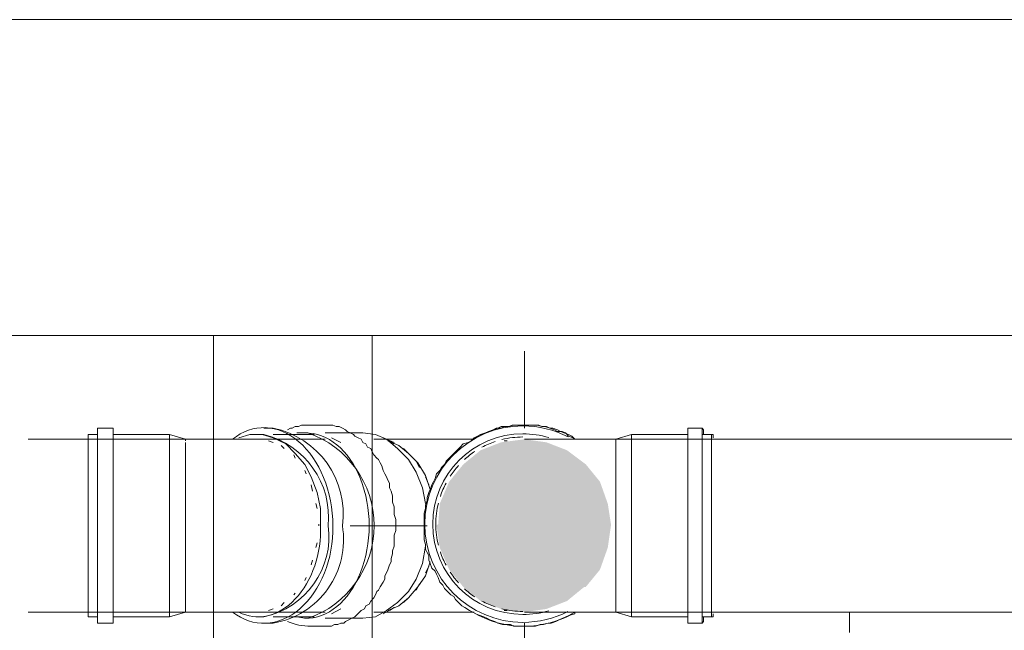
# Model space of a CAD drawing. Header units: millimetres. Extents: x 352 to 350573, y -22 to 37733.
# Tile 146 of 214: x 97730 to 98977, y 21887 to 22660. Entities that reach past the tile are written whole.
import ezdxf

# ---------------------------------------------------------------- set-up
doc = ezdxf.new("R2010")
doc.units = ezdxf.units.MM
for name, color, linetype, true_color in [('PDF$_83$-$Floor$Plan$-$В_Этаж$02_Сводный$A-DETL-MBND', 7, 'Continuous', 0xdd3700), ('PDF$_83$-$Floor$Plan$-$В_Этаж$02_Сводный$P-PIPE-CNTR', 150, 'Continuous', 0x007fff), ('PDF$_83$new_ifc_RVT-1-В_Этаж$02_Сводный$A-WALL', 7, 'Continuous', 0xdcdcdc)]:
    doc.layers.add(name, color=color, linetype=linetype, true_color=true_color)
doc.layers.add('PDF$_83$-$Floor$Plan$-$В_Этаж$02_Сводный$M-HVAC-DUCT-CNTR', color=5, linetype='Continuous')
doc.layers.add('PDF$_83$-$Floor$Plan$-$В_Этаж$02_Сводный$P-PIPE', color=3, linetype='Continuous')

msp = doc.modelspace()

# ---------------------------------------------------------------- linework, layer by layer
at = {"layer": 'PDF$_83$-$Floor$Plan$-$В_Этаж$02_Сводный$A-DETL-MBND', "lineweight": 0}
msp.add_lwpolyline([(97828.2, 21895.9), (97848.1, 21895.9), (97848.1, 22019.2), (97848.1, 22142.6), (97828.2, 22142.6), (97828.2, 22019.2)], close=True, dxfattribs=at)
for points in [[(98039.1, 21895.9), (98051, 21895.9, 0.414214), (98138.5, 22019.2, 0.3945), (98051, 22142.6), (98039.1, 22142.6)], [(98068.9, 21897.9, 0.10594), (98098.8, 21891.9), (98114.7, 21891.9), (98118.7, 21891.9), (98120.6, 21891.9), (98124.6, 21891.9), (98128.6, 21893.9), (98132.6, 21893.9), (98136.6, 21895.9), (98140.5, 21895.9), (98142.5, 21897.9), (98146.5, 21899.9), (98150.5, 21901.9), (98154.5, 21903.9), (98156.4, 21905.9), (98160.4, 21909.8), (98162.4, 21911.8), (98166.4, 21913.8), (98168.4, 21917.8), (98172.4, 21919.8), (98174.4, 21923.8), (98178.3, 21927.7), (98180.3, 21931.7), (98182.3, 21935.7), (98184.3, 21937.7), (98186.3, 21941.7), (98190.3, 21947.6), (98192.3, 21951.6), (98192.3, 21955.6), (98194.2, 21959.6), (98196.2, 21963.5), (98198.2, 21969.5), (98200.2, 21973.5), (98200.2, 21977.5), (98202.2, 21983.4), (98202.2, 21987.4), (98204.2, 21993.4), (98204.2, 21997.4), (98204.2, 22003.3), (98204.2, 22007.3), (98206.2, 22013.3), (98206.2, 22017.3), (98206.2, 22023.2), (98206.2, 22027.2), (98204.2, 22033.2), (98204.2, 22039.1), (98204.2, 22043.1), (98202.2, 22049.1), (98202.2, 22053.1), (98202.2, 22057), (98200.2, 22063), (98198.2, 22067), (98198.2, 22072.9), (98196.2, 22076.9), (98194.2, 22080.9), (98192.3, 22084.9), (98190.3, 22088.9), (98188.3, 22094.8), (98186.3, 22098.8), (98184.3, 22102.8), (98182.3, 22104.8), (98178.3, 22108.8), (98176.3, 22112.7), (98174.4, 22116.7), (98170.4, 22118.7), (98168.4, 22122.7), (98164.4, 22124.7), (98162.4, 22128.6), (98158.4, 22130.6), (98154.5, 22132.6), (98152.5, 22134.6), (98148.5, 22136.6), (98144.5, 22138.6), (98142.5, 22140.6), (98138.5, 22142.6), (98134.6, 22144.6), (98130.6, 22144.6), (98126.6, 22146.5), (98122.6, 22146.5), (98120.6, 22146.5), (98116.7, 22146.5), (98114.7, 22146.5), (98098.8, 22146.5), (98094.8, 22146.5), (98090.8, 22146.5), (98086.8, 22146.5), (98082.9, 22144.6), (98078.9, 22144.6), (98074.9, 22142.6), (98072.9, 22142.6), (98068.9, 22140.6)], [(98303.6, 21909.8, 0.278453), (98432.9, 21909.8), (98432.9, 21907.8), (98427, 21905.9), (98423, 21903.9), (98419, 21901.9), (98413.1, 21899.9), (98409.1, 21897.9), (98403.1, 21895.9), (98399.1, 21895.9), (98393.2, 21893.9), (98389.2, 21893.9), (98383.2, 21891.9), (98379.2, 21891.9), (98373.3, 21891.9), (98369.3, 21891.9), (98365.3, 21891.9), (98361.3, 21891.9), (98355.4, 21891.9), (98351.4, 21893.9), (98345.4, 21893.9), (98341.4, 21893.9), (98335.5, 21895.9), (98331.5, 21897.9), (98325.5, 21899.9), (98321.6, 21901.9), (98317.6, 21903.9), (98311.6, 21905.9), (98307.6, 21907.8), (98303.6, 21909.8), (98299.7, 21911.8), (98293.7, 21915.8), (98289.7, 21917.8), (98285.7, 21921.8), (98281.8, 21925.8), (98279.8, 21929.7), (98275.8, 21931.7), (98271.8, 21935.7), (98267.8, 21939.7), (98265.9, 21943.7), (98261.9, 21947.6), (98259.9, 21953.6), (98257.9, 21957.6), (98255.9, 21961.6), (98251.9, 21965.5), (98249.9, 21971.5), (98248, 21975.5), (98248, 21981.4), (98246, 21985.4), (98244, 21989.4), (98244, 21995.4), (98242, 22001.3), (98242, 22005.3), (98242, 22011.3), (98242, 22015.3), (98242, 22021.2), (98242, 22025.2), (98242, 22031.2), (98242, 22035.2), (98244, 22041.1), (98244, 22045.1), (98246, 22051.1), (98246, 22055), (98248, 22061), (98249.9, 22065), (98251.9, 22071), (98253.9, 22074.9), (98255.9, 22078.9), (98257.9, 22084.9), (98261.9, 22088.9), (98263.9, 22092.8), (98267.8, 22096.8), (98269.8, 22100.8), (98273.8, 22104.8), (98277.8, 22108.8), (98281.8, 22112.7), (98283.8, 22114.7), (98287.7, 22118.7), (98291.7, 22122.7), (98297.7, 22124.7), (98301.7, 22126.7), (98305.6, 22130.6), (98309.6, 22132.6), (98313.6, 22134.6), (98319.6, 22136.6), (98323.5, 22138.6), (98329.5, 22140.6), (98333.5, 22142.6), (98339.5, 22142.6), (98343.4, 22144.6), (98349.4, 22144.6), (98353.4, 22146.5), (98359.3, 22146.5), (98363.3, 22146.5), (98369.3, 22146.5), (98371.3, 22146.5), (98377.2, 22146.5), (98381.2, 22146.5), (98387.2, 22146.5), (98391.2, 22144.6), (98397.1, 22144.6), (98401.1, 22142.6), (98407.1, 22140.6), (98411.1, 22138.6), (98417, 22138.6), (98421, 22136.6), (98425, 22132.6), (98431, 22130.6), (98432.9, 22128.6), (98429, 22132.6), (98425, 22134.6), (98419, 22136.6), (98415, 22138.6), (98411.1, 22140.6), (98405.1, 22142.6), (98401.1, 22142.6), (98395.1, 22144.6), (98391.2, 22144.6), (98385.2, 22146.5), (98381.2, 22146.5), (98375.3, 22146.5), (98369.3, 22146.5), (98365.3, 22146.5), (98359.3, 22146.5), (98355.4, 22146.5), (98349.4, 22144.6), (98345.4, 22144.6), (98339.5, 22144.6), (98335.5, 22142.6), (98329.5, 22140.6), (98325.5, 22138.6), (98319.6, 22136.6), (98315.6, 22134.6), (98311.6, 22132.6), (98305.6, 22130.6), (98303.6, 22128.6)], [(98029.1, 21903.9), (98039.1, 21903.9, 0.392646), (98120.6, 22019.2, 0.371514), (98039.1, 22134.6), (98029.1, 22134.6)], [(98080.9, 21903.9), (98090.8, 21901.9), (98094.8, 21901.9, 0.715268), (98094.8, 22136.6), (98090.8, 22136.6), (98080.9, 22136.6)]]:
    msp.add_lwpolyline(points, format="xyb", dxfattribs=at)
for points in [[(97848.1, 22134.6), (97919.7, 22134.6), (97939.6, 22128.6), (97740.7, 22128.6)], [(97828.2, 22134.6), (97816.3, 22134.6), (97816.3, 22019.2), (97816.3, 21903.9), (97828.2, 21903.9)], [(97919.7, 22134.6), (97919.7, 22019.2), (97919.7, 21903.9)], [(97939.6, 22126.7), (97939.6, 22128.6), (97941.6, 22128.6), (97943.6, 22128.6), (97947.6, 22128.6), (97953.6, 22128.6), (97957.5, 22128.6), (97961.5, 22128.6), (97967.5, 22128.6), (97971.5, 22128.6), (97975.4, 22128.6), (97979.4, 22128.6), (97983.4, 22128.6), (97989.4, 22128.6), (97993.3, 22128.6), (97997.3, 22128.6), (98001.3, 22128.6), (98005.3, 22128.6), (98009.3, 22128.6), (98013.2, 22128.6), (98015.2, 22128.6), (98019.2, 22128.6), (98023.2, 22128.6), (98116.7, 22128.6)], [(98110.7, 22019.2), (98110.7, 22041.1), (98106.7, 22061), (98098.8, 22080.9), (98090.8, 22096.8), (98078.9, 22110.7), (98066.9, 22122.7), (98051, 22130.6), (98037.1, 22134.6), (98021.2, 22134.6), (98007.3, 22130.6)], [(98051, 22124.7), (98045.1, 22126.7)], [(98102.7, 22134.6), (98051, 22134.6)], [(98244, 22047.1), (98240, 22067), (98232, 22086.9), (98222.1, 22102.8), (98208.2, 22116.7), (98194.2, 22128.6), (98180.3, 22134.6), (98164.4, 22136.6), (98116.7, 22136.6)], [(98136.6, 22124.7), (98124.6, 22130.6)], [(98305.6, 22128.6), (98178.3, 22128.6)], [(98204.2, 22124.7), (98190.3, 22130.6)], [(98249.9, 22065), (98244, 22082.9), (98234, 22098.8), (98222.1, 22110.7), (98210.2, 22120.7), (98196.2, 22126.7)], [(98204.2, 22122.7), (98198.2, 22126.7)], [(98347.4, 22126.7), (98343.4, 22126.7), (98345.4, 22126.7)], [(97939.6, 22116.7), (97939.6, 22110.7), (97939.6, 22116.7), (97939.6, 22122.7), (97939.6, 22124.7), (97939.6, 22122.7)], [(98064.9, 22116.7), (98061, 22120.7)], [(98222.1, 22110.7), (98216.1, 22116.7)], [(97939.6, 22100.8), (97939.6, 22092.8), (97939.6, 22100.8), (97939.6, 22110.7)], [(98078.9, 22104.8), (98076.9, 22108.8)], [(98236, 22092.8), (98232, 22100.8)], [(97939.6, 22080.9), (97939.6, 22071), (97939.6, 22080.9), (97939.6, 22092.8)], [(98092.8, 22084.9), (98090.8, 22088.9)], [(98248, 22071), (98244, 22080.9)], [(97939.6, 22055), (97939.6, 22045.1), (97939.6, 22055), (97939.6, 22071)], [(98100.8, 22063), (98098.8, 22071)], [(97939.6, 22045.1), (97939.6, 22019.2), (97939.6, 22021.2), (97939.6, 22019.2), (97939.6, 21993.4), (97939.6, 21983.4), (97939.6, 21993.4)], [(98106.7, 22041.1), (98104.7, 22047.1)], [(98108.7, 22019.2), (98108.7, 22021.2)], [(98104.7, 21991.4), (98106.7, 21997.4)], [(98116.7, 21901.9), (98164.4, 21901.9), (98180.3, 21903.9), (98194.2, 21911.8), (98208.2, 21921.8), (98222.1, 21935.7), (98232, 21951.6), (98240, 21971.5), (98244, 21993.4)], [(97939.6, 21967.5), (97939.6, 21959.6), (97939.6, 21967.5), (97939.6, 21983.4)], [(98098.8, 21969.5), (98100.8, 21975.5)], [(98196.2, 21911.8), (98210.2, 21917.8), (98222.1, 21927.7), (98234, 21941.7), (98244, 21955.6), (98249.9, 21973.5)], [(98244, 21959.6), (98248, 21967.5)], [(97939.6, 21945.6), (97939.6, 21937.7), (97939.6, 21945.6), (97939.6, 21959.6)], [(98090.8, 21949.6), (98092.8, 21953.6)], [(98232, 21937.7), (98236, 21945.6)], [(97939.6, 21927.7), (97939.6, 21921.8), (97939.6, 21927.7), (97939.6, 21937.7)], [(98076.9, 21931.7), (98078.9, 21933.7)], [(98216.1, 21921.8), (98222.1, 21927.7)], [(98116.7, 21909.8), (98023.2, 21909.8), (98021.2, 21909.8), (98017.2, 21909.8), (98013.2, 21909.8), (98009.3, 21909.8), (98005.3, 21909.8), (98003.3, 21909.8), (97999.3, 21909.8), (97993.3, 21909.8), (97989.4, 21909.8), (97985.4, 21909.8), (97981.4, 21909.8), (97977.4, 21909.8), (97973.4, 21909.8), (97967.5, 21909.8), (97963.5, 21909.8), (97959.5, 21909.8), (97955.5, 21909.8), (97949.6, 21909.8), (97945.6, 21909.8), (97941.6, 21909.8), (97939.6, 21909.8), (97939.6, 21913.8), (97939.6, 21915.8), (97939.6, 21921.8)], [(97939.6, 21915.8), (97939.6, 21913.8)], [(98045.1, 21911.8), (98051, 21913.8)], [(98061, 21917.8), (98064.9, 21921.8)], [(98124.6, 21907.8), (98136.6, 21913.8)], [(98190.3, 21907.8), (98204.2, 21915.8), (98198.2, 21911.8)], [(97740.7, 21909.8), (97939.6, 21909.8), (97919.7, 21903.9), (97848.1, 21903.9)], [(98051, 21903.9), (98102.7, 21903.9)], [(98178.3, 21909.8), (98305.6, 21909.8)], [(98345.4, 21911.8), (98343.4, 21911.8), (98347.4, 21911.8)]]:
    msp.add_lwpolyline(points, dxfattribs=at)
for centre, major_axis, ratio, start_param, end_param in [((98043.1, 22023.7), (-8, 119.5), 0.695725, 4.628123, 6.738411), ((98092.2, 22019.2), (0, 117.4), 0.683379, 3.124853, 6.299925), ((98043.6, 22009.9), (10.1, 114.1), 0.722429, 2.700641, 4.857638), ((98039.4, 22002), (15.8, 97.7), 0.713055, 2.898009, 5.003725)]:
    msp.add_ellipse(centre, major_axis=major_axis, ratio=ratio, start_param=start_param, end_param=end_param, dxfattribs=at)
at = {"layer": 'PDF$_83$-$Floor$Plan$-$В_Этаж$02_Сводный$M-HVAC-DUCT-CNTR', "lineweight": 0}
msp.add_lwpolyline([(98781, 21909.8), (98781, 21884)], close=True, dxfattribs=at)
at = {"layer": 'PDF$_83$-$Floor$Plan$-$В_Этаж$02_Сводный$P-PIPE', "color": 22, "lineweight": 0, "true_color": 0xdd3700}
for points in [[(98424.4, 22131.6, 0.119739), (98367.3, 22145.5, 1), (98367.3, 21896.8, 0.118864), (98424, 21910.5)], [(98400.1, 22130.7, 0.0728), (98367.3, 22135.5, 1), (98367.3, 21906.8, 0.072656), (98400.1, 21911.5)]]:
    msp.add_lwpolyline(points, format="xyb", dxfattribs=at)
for points in [[(98594.1, 22142.6), (98576.2, 22142.6), (98576.2, 22140.6), (98576.2, 22136.6), (98576.2, 22126.7), (98576.2, 22114.7), (98576.2, 22098.8), (98576.2, 22080.9), (98576.2, 22061), (98576.2, 22041.1), (98576.2, 22019.2), (98576.2, 21995.4), (98576.2, 21971.5), (98576.2, 21949.6), (98576.2, 21931.7), (98576.2, 21915.8), (98576.2, 21905.9), (98576.2, 21897.9), (98576.2, 21895.9), (98594.1, 21895.9)], [(98596.1, 22134.6), (98596.1, 22140.6), (98594.1, 22142.6), (98594.1, 22140.6), (98594.1, 22132.6), (98594.1, 22120.7), (98594.1, 22104.8), (98594.1, 22086.9), (98594.1, 22065), (98594.1, 22043.1), (98594.1, 22019.2), (98594.1, 21995.4), (98594.1, 21973.5), (98594.1, 21951.6), (98594.1, 21933.7), (98594.1, 21917.8), (98594.1, 21905.9), (98594.1, 21897.9), (98594.1, 21895.9), (98596.1, 21897.9), (98596.1, 21903.9)], [(98369.3, 22128.6), (98371.3, 22128.6), (98373.3, 22128.6), (98375.3, 22128.6), (98377.2, 22128.6), (98379.2, 22128.6), (98381.2, 22128.6), (98383.2, 22128.6), (98387.2, 22128.6), (98389.2, 22128.6), (98391.2, 22128.6), (98395.1, 22128.6), (98397.1, 22128.6), (98401.1, 22128.6), (98403.1, 22128.6), (98407.1, 22128.6), (98411.1, 22128.6), (98415, 22128.6), (98419, 22128.6), (98423, 22128.6), (98427, 22128.6), (98431, 22128.6), (98434.9, 22128.6), (98438.9, 22128.6), (98442.9, 22128.6), (98446.9, 22128.6), (98450.8, 22128.6), (98456.8, 22128.6), (98460.8, 22128.6), (98464.8, 22128.6), (98468.7, 22128.6), (98474.7, 22128.6), (98478.7, 22128.6), (98482.7, 22128.6), (98484.7, 22128.6), (98484.7, 22126.7), (98484.7, 22122.7), (98484.7, 22116.7)], [(101233.7, 22134.6), (101305.3, 22134.6), (101325.2, 22128.6), (98484.7, 22128.6), (98504.6, 22134.6), (98576.2, 22134.6)], [(98484.7, 22126.7), (98484.7, 22122.7)], [(98504.6, 22134.6), (98504.6, 22132.6), (98504.6, 22126.7), (98504.6, 22118.7), (98504.6, 22106.8), (98504.6, 22092.8), (98504.6, 22076.9), (98504.6, 22059), (98504.6, 22039.1), (98504.6, 22019.2), (98504.6, 21997.4), (98504.6, 21975.5), (98504.6, 21955.6), (98504.6, 21937.7), (98504.6, 21923.8), (98504.6, 21913.8), (98504.6, 21905.9), (98504.6, 21903.9)], [(98606, 22134.6), (98594.1, 22134.6), (98594.1, 22132.6), (98594.1, 22126.7), (98594.1, 22116.7), (98594.1, 22104.8), (98594.1, 22086.9), (98594.1, 22069)], [(98608, 22130.6), (98608, 22134.6), (98606, 22134.6), (98606, 22130.6), (98606, 22122.7), (98606, 22110.7), (98606, 22096.8), (98606, 22080.9), (98606, 22061), (98606, 22041.1), (98606, 22019.2), (98606, 21997.4), (98606, 21977.5), (98606, 21957.6), (98606, 21941.7), (98606, 21927.7), (98606, 21915.8), (98606, 21907.8), (98606, 21903.9), (98608, 21903.9), (98608, 21907.8)], [(98606, 22128.6), (98606, 22126.7)], [(98484.7, 22110.7), (98484.7, 22116.7), (98484.7, 22110.7), (98484.7, 22100.8)], [(98606, 22122.7), (98606, 22118.7)], [(98484.7, 22092.8), (98484.7, 22100.8), (98484.7, 22092.8), (98484.7, 22080.9)], [(98484.7, 22071), (98484.7, 22080.9), (98484.7, 22071), (98484.7, 22055)], [(98484.7, 22045.1), (98484.7, 22055), (98484.7, 22045.1), (98484.7, 22033.2), (98484.7, 22019.2), (98484.7, 22021.2), (98484.7, 22019.2), (98484.7, 22005.3), (98484.7, 21993.4), (98484.7, 21983.4), (98484.7, 21967.5)], [(98484.7, 21993.4), (98484.7, 21983.4)], [(98484.7, 21959.6), (98484.7, 21967.5), (98484.7, 21959.6), (98484.7, 21945.6)], [(98594.1, 21969.5), (98594.1, 21951.6), (98594.1, 21935.7), (98594.1, 21921.8), (98594.1, 21911.8), (98594.1, 21905.9), (98594.1, 21903.9), (98606, 21903.9)], [(98484.7, 21937.7), (98484.7, 21945.6), (98484.7, 21937.7), (98484.7, 21927.7)], [(98484.7, 21921.8), (98484.7, 21927.7), (98484.7, 21921.8), (98484.7, 21915.8), (98484.7, 21911.8), (98484.7, 21915.8)], [(98484.7, 21913.8), (98484.7, 21909.8), (98482.7, 21909.8), (98478.7, 21909.8), (98474.7, 21909.8), (98468.7, 21909.8), (98464.8, 21909.8), (98460.8, 21909.8), (98456.8, 21909.8), (98450.8, 21909.8), (98446.9, 21909.8), (98442.9, 21909.8), (98438.9, 21909.8), (98434.9, 21909.8), (98431, 21909.8), (98425, 21909.8), (98423, 21909.8), (98419, 21909.8), (98415, 21909.8), (98411.1, 21909.8), (98407.1, 21909.8), (98403.1, 21909.8), (98401.1, 21909.8), (98397.1, 21909.8), (98395.1, 21909.8), (98391.2, 21909.8), (98389.2, 21909.8), (98387.2, 21909.8), (98383.2, 21909.8), (98381.2, 21909.8), (98379.2, 21909.8), (98377.2, 21909.8), (98375.3, 21909.8), (98373.3, 21909.8), (98371.3, 21909.8), (98369.3, 21909.8)], [(98606, 21919.8), (98606, 21915.8)], [(98606, 21913.8), (98606, 21909.8)], [(98576.2, 21903.9), (98504.6, 21903.9), (98484.7, 21909.8), (101325.2, 21909.8)]]:
    msp.add_lwpolyline(points, dxfattribs=at)
for start, end in [(108.5669, 118.1086), (90, 104.0351), (123.4204, 132.2588), (137.7412, 146.5796), (151.8914, 161.4331), (165.9649, 194.0351), (198.5669, 208.1086), (213.4204, 222.2588), (227.7412, 236.5796), (241.8914, 251.4331), (255.9649, 270)]:
    msp.add_arc((98367.3, 22021.1), 110.4, start, end, dxfattribs=at)
at = {"layer": 'PDF$_83$-$Floor$Plan$-$В_Этаж$02_Сводный$P-PIPE', "transparency": 33554559}
for points in [[(98369.3, 22128.6), (98397.1, 22124.7), (98339.5, 22124.7)], [(98313.6, 22114.7), (98446.9, 22096.8), (98291.7, 22096.8)], [(98339.5, 22124.7), (98423, 22114.7), (98313.6, 22114.7)], [(98423, 22114.7), (98313.6, 22114.7), (98446.9, 22096.8)], [(98397.1, 22124.7), (98339.5, 22124.7), (98423, 22114.7)], [(98291.7, 22096.8), (98464.8, 22074.9), (98273.8, 22074.9)], [(98446.9, 22096.8), (98291.7, 22096.8), (98464.8, 22074.9)], [(98273.8, 22074.9), (98474.7, 22047.1), (98261.9, 22047.1)], [(98464.8, 22074.9), (98273.8, 22074.9), (98474.7, 22047.1)], [(98261.9, 22047.1), (98478.7, 22021.2), (98259.9, 22021.2)], [(98474.7, 22047.1), (98261.9, 22047.1), (98478.7, 22021.2)], [(98259.9, 22021.2), (98478.7, 22019.2), (98257.9, 22019.2)], [(98478.7, 22019.2), (98257.9, 22019.2), (98474.7, 21991.4)], [(98257.9, 22019.2), (98474.7, 21991.4), (98261.9, 21991.4)], [(98478.7, 22021.2), (98259.9, 22021.2), (98478.7, 22019.2)], [(98474.7, 21991.4), (98261.9, 21991.4), (98464.8, 21963.5)], [(98261.9, 21991.4), (98464.8, 21963.5), (98273.8, 21963.5)], [(98464.8, 21963.5), (98273.8, 21963.5), (98446.9, 21941.7)], [(98273.8, 21963.5), (98446.9, 21941.7), (98291.7, 21941.7)], [(98444.9, 21941.7), (98444.9, 21941.7), (98291.7, 21941.7)], [(98444.9, 21941.7), (98291.7, 21941.7), (98446.9, 21941.7)], [(98444.9, 21941.7), (98291.7, 21941.7), (98423, 21923.8)], [(98291.7, 21941.7), (98423, 21923.8), (98313.6, 21923.8)], [(98313.6, 21923.8), (98339.5, 21913.8), (98397.1, 21913.8)], [(98313.6, 21923.8), (98423, 21923.8), (98397.1, 21913.8)], [(98339.5, 21913.8), (98397.1, 21913.8), (98369.3, 21909.8)]]:
    msp.add_solid(points, dxfattribs=at)
at = {"layer": 'PDF$_83$-$Floor$Plan$-$В_Этаж$02_Сводный$P-PIPE-CNTR', "color": 22, "lineweight": 0, "true_color": 0xdd3700}
for points in [[(98369.3, 22142.6), (98369.3, 22240)], [(98148.5, 22019.2), (98246, 22019.2)], [(98369.3, 21798.4), (98369.3, 21895.9)]]:
    msp.add_lwpolyline(points, dxfattribs=at)
at = {"layer": 'PDF$_83$new_ifc_RVT-1-В_Этаж$02_Сводный$A-WALL', "lineweight": 0}
for points in [[(93177.6, 22259.9), (96077.8, 22259.9), (97277.2, 22259.9), (99176.9, 22259.9), (99176.9, 22659.8), (97277.2, 22659.8), (96077.8, 22659.8), (93177.6, 22659.8)], [(98176.3, 22259.9), (97975.4, 22259.9), (97975.4, 21659.2), (98176.3, 21659.2)]]:
    msp.add_lwpolyline(points, close=True, dxfattribs=at)

doc.saveas('drawing.dxf')
